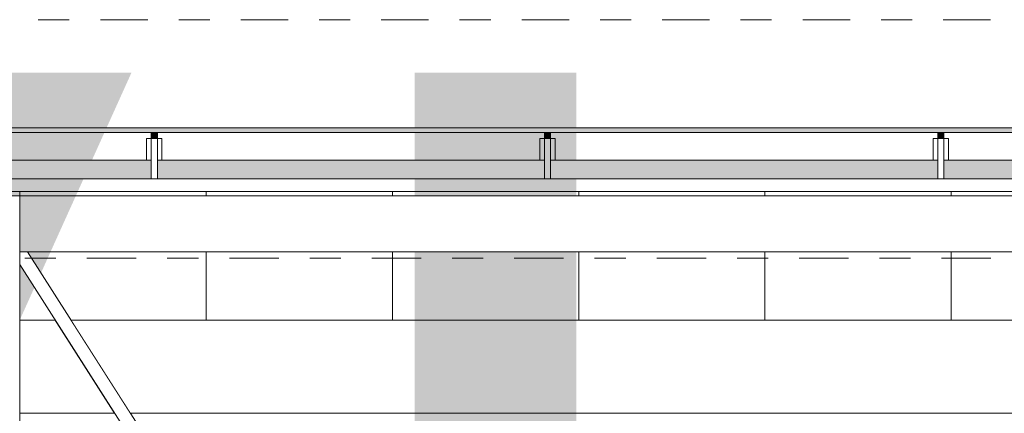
# Model space of a CAD drawing. Header units: metres. Extents: x -180 to 4, y -47 to 4.
# Tile 118 of 256: x -137.22 to -134.05, y -0.95 to 0.32. Entities that reach past the tile are written whole.
import ezdxf

# ---------------------------------------------------------------- set-up
doc = ezdxf.new("R2010")
doc.units = ezdxf.units.M
doc.header["$LTSCALE"] = 0.05
doc.linetypes.add('ISO-10 Strichpunktlinie', pattern=[4.699, 3.048, -0.762, 0.127, -0.762])
doc.linetypes.add('Linienart-53', pattern=[5.291531, 3.175, -1.058062, 0.352704, -0.705764])
for name, color, linetype, lineweight, true_color in [('30 -36 Dächer- 3 Dachbeläge', 7, 'Continuous', 15, 0x9999ff), ('30 -36 Dächer- 4 Dachbekleidungen', 7, 'Continuous', 9, 0xccccff), ('70 -72 Beschriftung- 1 Beschriftung allgemein', 7, 'Continuous', 9, 0xff6633), ('70 -72 Beschriftung- 7 Detailverweise Linie', 7, 'Continuous', 9, 0x00dd00)]:
    doc.layers.add(name, color=color, linetype=linetype, lineweight=lineweight, true_color=true_color)
for name, color, linetype, lineweight in [('40 -41 Abwasser_Wasser_Gas- 2 Wasser-1', 7, 'Continuous', 15), ('60- 61 allgemeine Ausstattung- 4 Terrassen', 7, 'Continuous', 9), ('70 -71 Achsen- 1 Gebäudeachsen', 7, 'Linienart-53', 18), ('70 -72 Beschriftung-14 Schatten', 7, 'Continuous', 5), ('Keine', 7, 'Continuous', 9)]:
    doc.layers.add(name, color=color, linetype=linetype, lineweight=lineweight)

# ---------------------------------------------------------------- blocks, each defined once
blk = doc.blocks.new('Gruppe-1132')
at = {"color": 255}
blk.add_wipeout([(-136.7777, -0.132), (-136.7777, -0.062), (-136.7977, -0.062), (-136.7977, -0.132)], dxfattribs=at).dxf.layer = '30 -36 Dächer- 4 Dachbekleidungen'
at = {"layer": '30 -36 Dächer- 3 Dachbeläge', "linetype": 'Continuous', "lineweight": 0, "transparency": 33554687}
blk.add_hatch(color=254, dxfattribs=at).paths.add_polyline_path([(-136.7777, -0.042), (-136.7777, -0.062), (-136.7977, -0.062), (-136.7977, -0.042)])
at = {"layer": '30 -36 Dächer- 3 Dachbeläge', "color": 254, "linetype": 'Continuous', "lineweight": 9, "true_color": 0xccccff, "transparency": 33554687, "flags": 128}
blk.add_lwpolyline([(-136.7777, -0.042), (-136.7777, -0.062), (-136.7977, -0.062), (-136.7977, -0.042)], dxfattribs=at)
at = {"layer": '30 -36 Dächer- 4 Dachbekleidungen', "flags": 128}
for points in [[(-136.8127, -0.132), (-136.8127, -0.062), (-136.7977, -0.062)], [(-136.7777, -0.132), (-136.7777, -0.062), (-136.7977, -0.062), (-136.7977, -0.132)], [(-136.7627, -0.132), (-136.7627, -0.062), (-136.7777, -0.062)]]:
    blk.add_lwpolyline(points, dxfattribs=at)
at = {"color": 255}
blk.add_wipeout([(-136.7777, -0.132), (-136.7777, -0.192), (-136.7977, -0.192), (-136.7977, -0.132)], dxfattribs=at).dxf.layer = '30 -36 Dächer- 4 Dachbekleidungen'
at = {"layer": '30 -36 Dächer- 4 Dachbekleidungen', "flags": 128}
blk.add_lwpolyline([(-136.7777, -0.132), (-136.7777, -0.192), (-136.7977, -0.192), (-136.7977, -0.132)], dxfattribs=at)
blk = doc.blocks.new('Gruppe-1133')
at = {"color": 255}
blk.add_wipeout([(-135.511, -0.132), (-135.511, -0.062), (-135.531, -0.062), (-135.531, -0.132)], dxfattribs=at).dxf.layer = '30 -36 Dächer- 4 Dachbekleidungen'
at = {"layer": '30 -36 Dächer- 3 Dachbeläge', "linetype": 'Continuous', "lineweight": 0, "transparency": 33554687}
blk.add_hatch(color=254, dxfattribs=at).paths.add_polyline_path([(-135.511, -0.042), (-135.511, -0.062), (-135.531, -0.062), (-135.531, -0.042)])
at = {"layer": '30 -36 Dächer- 3 Dachbeläge', "color": 254, "linetype": 'Continuous', "lineweight": 9, "true_color": 0xccccff, "transparency": 33554687, "flags": 128}
blk.add_lwpolyline([(-135.511, -0.042), (-135.511, -0.062), (-135.531, -0.062), (-135.531, -0.042)], dxfattribs=at)
at = {"layer": '30 -36 Dächer- 4 Dachbekleidungen', "flags": 128}
for points in [[(-135.546, -0.132), (-135.546, -0.062), (-135.531, -0.062)], [(-135.511, -0.132), (-135.511, -0.062), (-135.531, -0.062), (-135.531, -0.132)], [(-135.496, -0.132), (-135.496, -0.062), (-135.511, -0.062)]]:
    blk.add_lwpolyline(points, dxfattribs=at)
at = {"color": 255}
blk.add_wipeout([(-135.511, -0.132), (-135.511, -0.192), (-135.531, -0.192), (-135.531, -0.132)], dxfattribs=at).dxf.layer = '30 -36 Dächer- 4 Dachbekleidungen'
at = {"layer": '30 -36 Dächer- 4 Dachbekleidungen', "flags": 128}
blk.add_lwpolyline([(-135.511, -0.132), (-135.511, -0.192), (-135.531, -0.192), (-135.531, -0.132)], dxfattribs=at)
blk = doc.blocks.new('Gruppe-1134')
at = {"color": 255}
blk.add_wipeout([(-134.2443, -0.132), (-134.2443, -0.062), (-134.2643, -0.062), (-134.2643, -0.132)], dxfattribs=at).dxf.layer = '30 -36 Dächer- 4 Dachbekleidungen'
at = {"layer": '30 -36 Dächer- 3 Dachbeläge', "linetype": 'Continuous', "lineweight": 0, "transparency": 33554687}
blk.add_hatch(color=254, dxfattribs=at).paths.add_polyline_path([(-134.2443, -0.042), (-134.2443, -0.062), (-134.2643, -0.062), (-134.2643, -0.042)])
at = {"layer": '30 -36 Dächer- 3 Dachbeläge', "color": 254, "linetype": 'Continuous', "lineweight": 9, "true_color": 0xccccff, "transparency": 33554687, "flags": 128}
blk.add_lwpolyline([(-134.2443, -0.042), (-134.2443, -0.062), (-134.2643, -0.062), (-134.2643, -0.042)], dxfattribs=at)
at = {"layer": '30 -36 Dächer- 4 Dachbekleidungen', "flags": 128}
for points in [[(-134.2793, -0.132), (-134.2793, -0.062), (-134.2643, -0.062)], [(-134.2443, -0.132), (-134.2443, -0.062), (-134.2643, -0.062), (-134.2643, -0.132)], [(-134.2293, -0.132), (-134.2293, -0.062), (-134.2443, -0.062)]]:
    blk.add_lwpolyline(points, dxfattribs=at)
at = {"color": 255}
blk.add_wipeout([(-134.2443, -0.132), (-134.2443, -0.192), (-134.2643, -0.192), (-134.2643, -0.132)], dxfattribs=at).dxf.layer = '30 -36 Dächer- 4 Dachbekleidungen'
at = {"layer": '30 -36 Dächer- 4 Dachbekleidungen', "flags": 128}
blk.add_lwpolyline([(-134.2443, -0.132), (-134.2443, -0.192), (-134.2643, -0.192), (-134.2643, -0.132)], dxfattribs=at)
blk = doc.blocks.new('Gruppe-1384')
at = {"layer": '30 -36 Dächer- 3 Dachbeläge', "linetype": 'Continuous', "lineweight": 0}
blk.add_hatch(color=254, dxfattribs=at).paths.add_polyline_path([(-159.80099996, -0.19204198), (-83.34099996, -0.19204198), (-83.34099996, -0.02704198), (-159.80099996, -0.02704198)])
at = {"layer": '30 -36 Dächer- 3 Dachbeläge', "flags": 128}
blk.add_lwpolyline([(-159.80099996, -0.19204198), (-83.34099996, -0.19204198), (-83.34099996, -0.02704198), (-159.80099996, -0.02704198)], close=True, dxfattribs=at)
at = {"color": 255, "lineweight": 9}
blk.add_wipeout([(-159.62399996, -0.64704198), (-83.51799996, -0.64704198), (-83.51799996, -0.94704198), (-159.62399996, -0.94704198)], dxfattribs=at).dxf.layer = '40 -41 Abwasser_Wasser_Gas- 2 Wasser-1'
at = {"layer": '60- 61 allgemeine Ausstattung- 4 Terrassen', "linetype": 'Continuous', "lineweight": 9, "transparency": 33554534}
h = blk.add_hatch(dxfattribs=at)
h.set_pattern_fill('Platte 60_60 SRF-1', style=0, pattern_type=2)
h.set_pattern_definition([(90, (-130.021, -0.64704), (-0.6, 7e-17), []), (0, (-130.021, -0.64704), (0, 0.6), [])])
h.paths.add_polyline_path([(-137.22099996, -0.19204198), (-130.02099996, -0.19204198), (-130.02099996, -0.64704198), (-137.22099996, -0.64704198)])
at = {"layer": '40 -41 Abwasser_Wasser_Gas- 2 Wasser-1', "color": 7, "lineweight": 9, "flags": 128}
blk.add_lwpolyline([(-159.62399996, -0.64704198), (-83.51799996, -0.64704198), (-83.51799996, -0.94704198), (-159.62399996, -0.94704198)], close=True, dxfattribs=at)
at = {"layer": '60- 61 allgemeine Ausstattung- 4 Terrassen', "color": 252, "linetype": 'Continuous', "lineweight": 9, "true_color": 0x888888, "transparency": 33554687, "flags": 128}
blk.add_lwpolyline([(-137.22099996, -0.19204198), (-130.02099996, -0.19204198), (-130.02099996, -0.64704198), (-137.22099996, -0.64704198)], close=True, dxfattribs=at)
at = {"color": 255}
blk.add_wipeout([(-159.80099996, -0.13204198), (-83.34099996, -0.13204198), (-83.34099996, -0.04204198), (-159.80099996, -0.04204198)], dxfattribs=at).dxf.layer = '30 -36 Dächer- 4 Dachbekleidungen'
at = {"layer": '30 -36 Dächer- 4 Dachbekleidungen', "flags": 128}
blk.add_lwpolyline([(-159.80099996, -0.13204198), (-83.34099996, -0.13204198), (-83.34099996, -0.04204198), (-159.80099996, -0.04204198)], close=True, dxfattribs=at)
at = {"color": 255}
blk.add_wipeout([(-159.80099996, -0.23204198), (-83.34099996, -0.23204198), (-83.34099996, -0.19204198), (-159.80099996, -0.19204198)], dxfattribs=at).dxf.layer = '30 -36 Dächer- 4 Dachbekleidungen'
at = {"layer": '30 -36 Dächer- 4 Dachbekleidungen', "flags": 128}
blk.add_lwpolyline([(-159.80099996, -0.23204198), (-83.34099996, -0.23204198), (-83.34099996, -0.19204198), (-159.80099996, -0.19204198)], close=True, dxfattribs=at)
at = {"layer": '70 -72 Beschriftung- 1 Beschriftung allgemein', "color": 7}
for name in ['Gruppe-1132', 'Gruppe-1133', 'Gruppe-1134']:
    blk.add_blockref(name, (0, 0), dxfattribs=at)
blk = doc.blocks.new('Gruppe-1435')
at = {"color": 255}
blk.add_wipeout([(-137.221, -0.4672), (-130.0466, -11.717), (-130.021, -11.717), (-130.021, -11.6769), (-137.1954, -0.427), (-137.221, -0.427)], dxfattribs=at).dxf.layer = '60- 61 allgemeine Ausstattung- 4 Terrassen'
at = {"layer": '60- 61 allgemeine Ausstattung- 4 Terrassen', "flags": 128}
blk.add_lwpolyline([(-137.221, -0.4672), (-130.0466, -11.717), (-130.021, -11.717), (-130.021, -11.6769), (-137.1954, -0.427), (-137.221, -0.427)], close=True, dxfattribs=at)
at = {"color": 255}
blk.add_wipeout([(-130.021, -0.4672), (-130.021, -0.427), (-130.0466, -0.427), (-137.221, -11.6769), (-137.221, -11.717), (-137.1954, -11.717)], dxfattribs=at).dxf.layer = '60- 61 allgemeine Ausstattung- 4 Terrassen'
blk = doc.blocks.new('Gruppe-1438')
at = {"layer": '70 -72 Beschriftung-14 Schatten', "linetype": 'Continuous', "lineweight": 0, "transparency": 33554495}
h = blk.add_hatch(color=7, dxfattribs=at)
h.paths.add_polyline_path([(-99.3181, -9.9923), (-99.7998, -11.277), (-99.381, -11.277), (-99.381, -11.1), (-83.518, -11.1), (-83.518, -8.7228), (-97.7878, -8.7228), (-97.4287, -7.9275), (-97.4287, 0.15), (-97.9487, 0.15), (-97.9487, -7.7933), (-105.0287, -7.7933), (-105.0287, 0.15), (-105.5487, 0.15), (-105.5487, -7.7933), (-112.6287, -7.7933), (-112.6287, 0.15), (-113.1487, 0.15), (-113.1487, -7.7933), (-120.2287, -7.7933), (-120.2287, 0.15), (-120.7487, 0.15), (-120.7487, -7.7933), (-127.8287, -7.7933), (-127.8287, 0.15), (-128.3487, 0.15), (-128.3487, -7.7933), (-135.4287, -7.7933), (-135.4287, 0.15), (-135.9487, 0.15), (-135.9487, -7.7933), (-143.0287, -7.7933), (-143.0287, 0.15), (-143.5487, 0.15), (-143.5487, -7.7933), (-150.6287, -7.7933), (-150.6287, 0.15), (-151.1487, 0.15), (-151.1487, -7.7933), (-158.2287, -7.7933), (-158.2287, 0.15), (-158.7487, 0.15), (-158.7487, -0.087), (-159.801, -0.087), (-159.801, -9.1985), (-166.4632, -9.1985), (-166.4632, -0.057), (-166.9832, -0.057), (-166.9832, -9.1985), (-174.0632, -9.1985), (-174.0632, -0.027), (-174.5832, -0.027), (-174.5832, -9.1985), (-175.221, -10.6111), (-175.221, -11.897), (-174.0632, -9.3327), (-167.0438, -9.3327), (-167.621, -10.6111), (-167.621, -11.897), (-166.4632, -9.3327), (-159.801, -9.3327), (-159.801, -10.1239), (-160.021, -10.6111), (-160.021, -11.897), (-159.831, -11.4762), (-159.831, -12.1155), (-158.8723, -9.9923), (-152.1416, -9.9923), (-152.421, -10.6111), (-152.421, -11.897), (-151.561, -9.9923), (-144.5416, -9.9923), (-144.821, -10.6111), (-144.821, -11.897), (-143.961, -9.9923), (-136.9416, -9.9923), (-137.221, -10.6111), (-137.221, -11.897), (-136.361, -9.9923), (-129.3416, -9.9923), (-129.621, -10.6111), (-129.621, -11.897), (-128.761, -9.9923), (-121.7416, -9.9923), (-122.021, -10.6111), (-122.021, -11.897), (-121.161, -9.9923), (-114.1416, -9.9923), (-114.421, -10.6111), (-114.421, -11.897), (-113.561, -9.9923), (-106.5416, -9.9923), (-106.821, -10.6111), (-106.821, -11.897), (-105.961, -9.9923)])
h.paths.add_polyline_path([(-151.2093, -7.9275), (-152.081, -9.8581), (-158.8117, -9.8581), (-158.7093, -9.6311), (-158.7093, -8.9919), (-158.2287, -7.9275)])
h.paths.add_polyline_path([(-99.2677, -9.8581), (-105.9004, -9.8581), (-105.0287, -7.9275), (-98.0093, -7.9275), (-98.3684, -8.7228), (-98.8421, -8.7228)])
h.paths.add_polyline_path([(-112.6287, -7.9275), (-105.6093, -7.9275), (-106.481, -9.8581), (-113.5004, -9.8581)])
h.paths.add_polyline_path([(-120.2287, -7.9275), (-113.2093, -7.9275), (-114.081, -9.8581), (-121.1004, -9.8581)])
h.paths.add_polyline_path([(-127.8287, -7.9275), (-120.8093, -7.9275), (-121.681, -9.8581), (-128.7004, -9.8581)])
h.paths.add_polyline_path([(-135.4287, -7.9275), (-128.4093, -7.9275), (-129.281, -9.8581), (-136.3004, -9.8581)])
h.paths.add_polyline_path([(-143.0287, -7.9275), (-136.0093, -7.9275), (-136.881, -9.8581), (-143.9004, -9.8581)])
h.paths.add_polyline_path([(-150.6287, -7.9275), (-143.6093, -7.9275), (-144.481, -9.8581), (-151.5004, -9.8581)])
at = {"color": 255, "lineweight": 9}
blk.add_wipeout([(-137.621, -0.247), (-137.221, -0.247), (-137.221, -11.897), (-137.621, -11.897)], dxfattribs=at).dxf.layer = '60- 61 allgemeine Ausstattung- 4 Terrassen'
at = {"layer": '60- 61 allgemeine Ausstattung- 4 Terrassen', "lineweight": 9, "flags": 128}
blk.add_lwpolyline([(-137.621, -0.247), (-137.221, -0.247), (-137.221, -11.897), (-137.621, -11.897)], close=True, dxfattribs=at)
at = {"color": 255, "lineweight": 9}
blk.add_wipeout([(-137.221, -0.247), (-130.021, -0.247), (-130.021, -0.427), (-137.221, -0.427)], dxfattribs=at).dxf.layer = '60- 61 allgemeine Ausstattung- 4 Terrassen'
at = {"layer": '70 -72 Beschriftung-14 Schatten', "linetype": 'Continuous', "lineweight": 0, "transparency": 33554495}
blk.add_hatch(color=7, dxfattribs=at).paths.add_polyline_path([(-137.621, -0.247), (-137.221, -0.247), (-137.221, -0.647), (-136.8611, 0.15), (-137.4417, 0.15)])
at = {"layer": '60- 61 allgemeine Ausstattung- 4 Terrassen', "lineweight": 9, "flags": 128}
blk.add_lwpolyline([(-137.221, -0.247), (-130.021, -0.247), (-130.021, -0.427), (-137.221, -0.427)], close=True, dxfattribs=at)
at = {"layer": '60- 61 allgemeine Ausstattung- 4 Terrassen', "color": 7}
blk.add_blockref('Gruppe-1435', (0, 0), dxfattribs=at)
blk = doc.blocks.new('_Dach_2D (2D)')
at = {"layer": '60- 61 allgemeine Ausstattung- 4 Terrassen', "color": 7}
blk.add_blockref('Gruppe-1384', (0, 0), dxfattribs=at)
blk.add_blockref('Gruppe-1438', (0, 0), dxfattribs=at)
blk = doc.blocks.new('_Dach_2D Bemaßung_ Beschriftung (2D)')
at = {"layer": '70 -72 Beschriftung- 7 Detailverweise Linie', "linetype": 'ISO-10 Strichpunktlinie', "flags": 128}
blk.add_lwpolyline([(-176.32, 0.3208767), (-99.01, 0.3208767), (-99.01, -12.16), (-176.32, -12.16)], close=True, dxfattribs=at)
blk = doc.blocks.new('_Achsen (3D)')
at = {"layer": '70 -71 Achsen- 1 Gebäudeachsen', "transparency": 33554687}
blk.add_line((-179.668, -0.447), (3.826, -0.447), dxfattribs=at)

msp = doc.modelspace()

# ---------------------------------------------------------------- block references
at = {"layer": 'Keine', "color": 1}
msp.add_blockref('_Dach_2D (2D)', (0, 0), dxfattribs=at)

# ---------------------------------------------------------------- next in the draw order: block references
msp.add_blockref('_Dach_2D Bemaßung_ Beschriftung (2D)', (0, 0), dxfattribs=at)

# ---------------------------------------------------------------- next in the draw order: block references
msp.add_blockref('_Achsen (3D)', (0, 0), dxfattribs=at)

doc.saveas('drawing.dxf')
